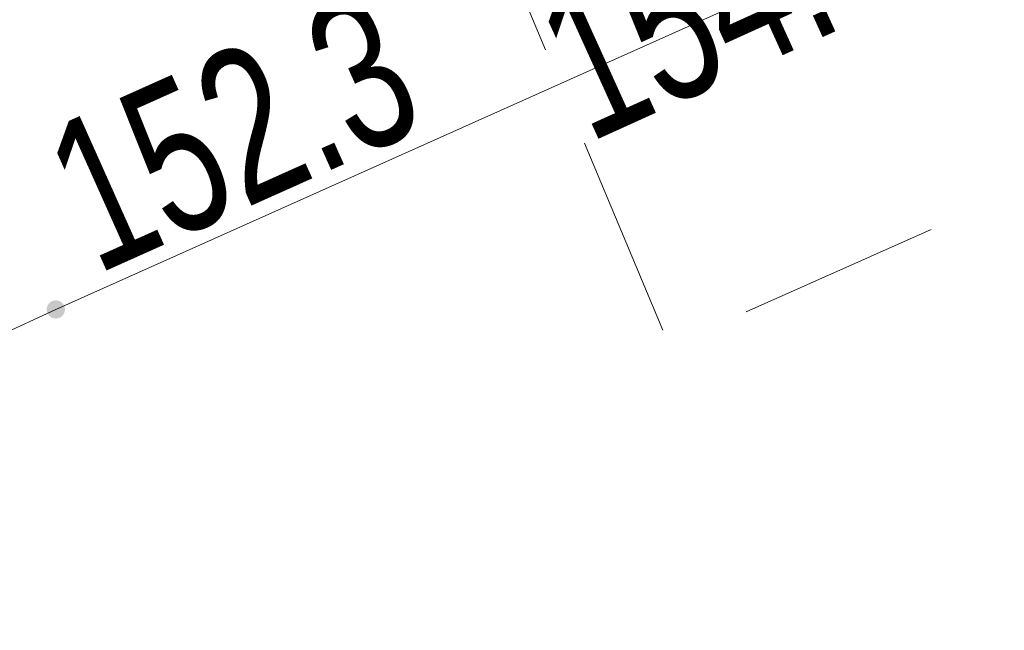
# Model space of a CAD drawing. Header units: metres. Extents: x 8440716 to 8446743, y 5883760 to 5887966.
# Tile 12 of 256: x 8442225.47 to 8442230.33, y 5885668.94 to 5885671.95. Entities that reach past the tile are written whole.
import ezdxf

# ---------------------------------------------------------------- set-up
doc = ezdxf.new("R2010")
doc.units = ezdxf.units.M
doc.header["$MEASUREMENT"] = 0
doc.linetypes.add('1.0_0.5', pattern=[1.5, 1, -0.5])
doc.layers.get('0').update_dxf_attribs({"color": 250, "linetype": 'CONTINUOUS', "lineweight": 5})
for name, color, linetype in [('chodnik', 253, 'CONTINUOUS'), ('pikieta sztuczna-Atr2', 253, 'CONTINUOUS'), ('przewód telekomunikacyjny podziemny', 253, 'CONTINUOUS'), ('rzędna', 253, 'CONTINUOUS'), ('rzędna-Atr2', 253, 'CONTINUOUS')]:
    doc.layers.add(name, color=color, linetype=linetype)
doc.styles.get("Standard").update_dxf_attribs({"font": 'Working1250', "width": 0.75})

# ---------------------------------------------------------------- blocks, each defined once
blk = doc.blocks.new('PW01')
at = {"linetype": 'Continuous', "lineweight": 13}
h = blk.add_hatch(color=0, dxfattribs=at)
edge = h.paths.add_edge_path()
edge.add_arc((0, 0), 0.045, 0, 360)

msp = doc.modelspace()

# ---------------------------------------------------------------- linework, layer by layer
at = {"layer": 'chodnik', "color": 253, "linetype": '1.0_0.5', "lineweight": 18, "flags": 128}
msp.add_lwpolyline([(8442398.23, 5885762.83), (8442372.93, 5885748.87), (8442372.02, 5885749.46), (8442368.09, 5885747.26), (8442368.08, 5885746.24), (8442363.93, 5885743.94), (8442328.04, 5885724.2), (8442303.92, 5885710.92), (8442294.03, 5885705.48), (8442276.91, 5885696.15), (8442270.65, 5885692.84), (8442261.52, 5885688.13), (8442249.29, 5885682.04), (8442237.27, 5885676.4), (8442233.82, 5885674.86), (8442227.91, 5885672.18), (8442228.68, 5885670.34), (8442234.79, 5885673.06), (8442238.21, 5885674.64), (8442250.22, 5885680.25), (8442262.44, 5885686.36), (8442271.35, 5885690.96), (8442277.86, 5885694.39), (8442295.07, 5885703.76), (8442305.02, 5885709.25), (8442328.98, 5885722.44), (8442364.79, 5885742.15), (8442399.21, 5885760.98), (8442431.58, 5885778.77), (8442465.05, 5885797.22), (8442495.8, 5885814.05), (8442518.04, 5885826.35), (8442520.13, 5885827.5), (8442528.37, 5885832.06), (8442563.43, 5885851.44), (8442599.47, 5885871.24), (8442625.94, 5885885.78), (8442658.84, 5885903.89), (8442691.97, 5885922.16), (8442723.6, 5885939.55), (8442755.59, 5885957.15), (8442785.67, 5885973.69), (8442820.87, 5885992.99), (8442852.82, 5886010.6), (8442885.15, 5886028.42), (8442917.67, 5886046.28), (8442950.17, 5886064.15), (8442982.52, 5886081.96), (8443016.84, 5886100.81), (8443047.49, 5886117.63), (8443079.73, 5886135.39), (8443112.44, 5886153.39), (8443144.78, 5886171.19), (8443160.82, 5886179.99), (8443162.19, 5886180.5), (8443163.41, 5886180.72), (8443164.97, 5886180.7), (8443166.12, 5886180.47), (8443168.87, 5886179.82), (8443169.49, 5886179.73), (8443170.81, 5886179.74), (8443172.11, 5886180.07), (8443173.41, 5886180.59), (8443175.29, 5886181.7), (8443174.34, 5886182.75), (8443173.14, 5886183.92), (8443171.98, 5886184.78), (8443170.89, 5886184.19), (8443169.47, 5886183.69), (8443168.06, 5886183.45), (8443166.42, 5886183.54), (8443164.51, 5886183.65), (8443162.98, 5886183.6), (8443161.61, 5886183.38), (8443160.3, 5886182.95), (8443159.31, 5886182.54), (8443159.73, 5886181.73), (8443143.87, 5886172.95), (8443111.34, 5886155.04), (8443078.93, 5886137.17), (8443046.49, 5886119.33), (8443015.33, 5886102.26), (8442981.67, 5886083.71), (8442949, 5886065.77), (8442916.82, 5886048.03), (8442884.23, 5886030.14), (8442851.95, 5886012.33), (8442819.79, 5885994.66), (8442784.76, 5885975.43), (8442754.61, 5885958.89), (8442722.39, 5885941.13), (8442691.08, 5885923.91), (8442657.91, 5885905.62), (8442625.13, 5885887.6), (8442598.63, 5885873.01), (8442562.69, 5885853.33), (8442527.37, 5885833.89), (8442495.03, 5885816.03), (8442464.1, 5885799.05), (8442430.54, 5885780.59)], close=True, dxfattribs=at)
at = {"layer": 'przewód telekomunikacyjny podziemny', "color": 30, "linetype": 'Continuous', "lineweight": 18, "flags": 128}
msp.add_lwpolyline([(8442261.6, 5885687.5), (8442247.28, 5885680.22), (8442245.76, 5885679.52), (8442225.65, 5885670.52), (8442207.54, 5885662.12), (8442184.11, 5885653.73), (8442170.52, 5885649.13), (8442158.02, 5885645.48), (8442150.82, 5885643.71), (8442144.09, 5885641.96), (8442143.49, 5885641.81), (8442142.85, 5885641.61), (8442128.4, 5885637.27), (8442127.92, 5885637.14)], dxfattribs=at)

# ---------------------------------------------------------------- block references
at = {"layer": 'rzędna', "color": 30, "linetype": 'Continuous', "lineweight": 18}
msp.add_blockref('PW01', (8442225.65, 5885670.52), dxfattribs=at)

# ---------------------------------------------------------------- texts
at = {"layer": 'pikieta sztuczna-Atr2', "color": 253, "width": 0.72}
msp.add_text('154.40', height=0.75, rotation=24.392, dxfattribs=at).set_placement((8442228.28, 5885671.34))
at = {"layer": 'rzędna-Atr2', "color": 253, "width": 0.72}
msp.add_text('152.3', height=0.75, rotation=24.11, dxfattribs=at).set_placement((8442225.85, 5885670.69))

doc.saveas('drawing.dxf')
